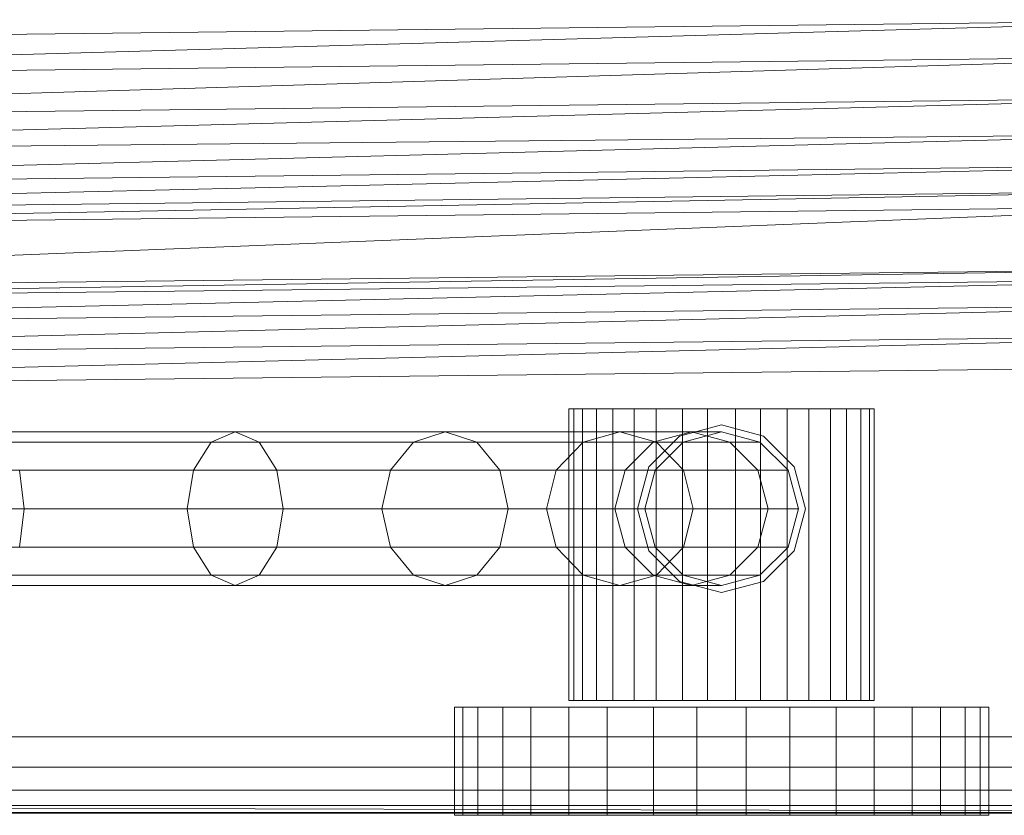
# Model space of a CAD drawing. Header units: metres. Extents: x 391.1 to 427.5, y 12.7 to 28.4.
# Tile 13 of 247: x 408.839 to 408.968, y 14.18 to 14.284. Entities that reach past the tile are written whole.
import ezdxf

# ---------------------------------------------------------------- set-up
doc = ezdxf.new("R2010")
doc.units = ezdxf.units.M
doc.layers.add('01_SUELOS', color=7, linetype='Continuous', lineweight=25, true_color=0x007f00)
for name, color, linetype, lineweight in [('02_MOBILIARIO', 7, 'Continuous', 18), ('A-DETL-____-MBND', 7, 'Continuous', 18), ('A-WALL-____-MCUT', 7, 'Continuous', 25), ('A-WALL-____-OTLN', 7, 'Continuous', 25)]:
    doc.layers.add(name, color=color, linetype=linetype, lineweight=lineweight)

# ---------------------------------------------------------------- blocks, each defined once
blk = doc.blocks.new('Family - LONDR55-XX_ZZ-ARQ-CAA-M3D-Londres55-151093-01_PCI_PS1')
at = {"layer": '01_SUELOS', "color": 9, "true_color": 0xaad4aa}
for p, q in [((0, 0), (26.635, 0)), ((26.635, 0), (0, 0))]:
    blk.add_line(p, q, dxfattribs=at)
blk = doc.blocks.new('Family - Mur PS-2-151177-01_PCI_PS1')
at = {"layer": 'A-DETL-____-MBND', "color": 253, "true_color": 0xaaaaaa}
for p, q in [((31.836, 1.34), (0, 1.34)), ((0, 1.34), (31.836, 1.34))]:
    blk.add_line(p, q, dxfattribs=at)
blk = doc.blocks.new('Family - Mur PS-1-153352-01_PCI_PS1')
at = {"layer": 'A-WALL-____-MCUT', "color": 253, "true_color": 0xaaaaaa}
blk.add_line((16.935, 1.34), (0, 1.34), dxfattribs=at)
at = {"layer": 'A-WALL-____-OTLN', "color": 253, "true_color": 0xaaaaaa}
blk.add_line((16.935, 1.34), (0, 1.34), dxfattribs=at)
blk = doc.blocks.new('Family - Plats de dutxa PS-1-153583-01_PCI_PS1')
at = {"layer": '02_MOBILIARIO', "color": 253, "true_color": 0xaaaaaa}
for p, q in [((0.41, 0.10043), (0.69702, 0.1038)), ((0.69702, 0.1038), (0.41, 0.09571)), ((0.41, 0.09571), (0.69702, 0.1038)), ((0.41, 0.10043), (0.69702, 0.1038)), ((0.41, 0.09571), (0.69702, 0.09908)), ((0.69702, 0.09908), (0.41, 0.09032)), ((0.41, 0.09032), (0.69702, 0.09908)), ((0.69702, 0.09908), (0.41, 0.09571)), ((0.41, 0.09032), (0.69702, 0.09369)), ((0.69702, 0.09369), (0.41, 0.08608)), ((0.41, 0.08608), (0.69702, 0.09369)), ((0.69702, 0.09369), (0.41, 0.09032)), ((0.41, 0.08608), (0.69702, 0.08897)), ((0.69702, 0.08897), (0.41, 0.08155)), ((0.41, 0.08155), (0.69702, 0.08897)), ((0.69702, 0.08897), (0.41, 0.08608)), ((0.69702, 0.08492), (0.41, 0.07818)), ((0.69702, 0.08492), (0.41, 0.08155)), ((0.41, 0.07818), (0.69702, 0.08492)), ((0.69702, 0.08492), (0.41, 0.08155)), ((0.41, 0.07818), (0.69702, 0.08155)), ((0.69702, 0.08155), (0.41, 0.07616)), ((0.41, 0.07616), (0.69702, 0.08155)), ((0.41, 0.07818), (0.69702, 0.08155)), ((0.41, 0.07616), (0.69702, 0.07953)), ((0.69702, 0.07953), (0.41, 0.06807)), ((0.41, 0.06807), (0.69702, 0.07953)), ((0.69702, 0.07953), (0.41, 0.07616)), ((0.70444, 0.07144), (0.41, 0.06672)), ((0.70444, 0.07144), (0.41, 0.06807)), ((0.41, 0.06672), (0.70444, 0.07144)), ((0.70444, 0.07144), (0.41, 0.06807)), ((0.41, 0.06672), (0.70444, 0.07009)), ((0.70444, 0.07009), (0.41, 0.06335)), ((0.41, 0.06335), (0.70444, 0.07009)), ((0.41, 0.06672), (0.70444, 0.07009)), ((0.70444, 0.06672), (0.41, 0.05931)), ((0.70444, 0.06672), (0.41, 0.06335)), ((0.41, 0.05931), (0.70444, 0.06672)), ((0.70444, 0.06672), (0.41, 0.06335)), ((0.41, 0.05931), (0.70444, 0.06268)), ((0.70444, 0.06268), (0.41, 0.05526)), ((0.41, 0.05526), (0.70444, 0.06268)), ((0.41, 0.05931), (0.70444, 0.06268)), ((0.70444, 0.05863), (0.41, 0.05526)), ((0.70444, 0.05863), (0.41, 0.05526)), ((0.60756, 0.05305), (0.60756, 0.015)), ((0.60933, 0.05305), (0.60756, 0.05305)), ((0.60756, 0.05305), (0.6082, 0.05305)), ((0.6082, 0.05305), (0.6082, 0.015)), ((0.6082, 0.05305), (0.61117, 0.05305)), ((0.60933, 0.05305), (0.60933, 0.015)), ((0.61328, 0.05305), (0.60933, 0.05305)), ((0.61117, 0.05305), (0.61117, 0.015)), ((0.61117, 0.05305), (0.6161, 0.05305)), ((0.61328, 0.05305), (0.61328, 0.015)), ((0.61895, 0.05305), (0.61328, 0.05305)), ((0.6161, 0.05305), (0.6161, 0.015)), ((0.6161, 0.05305), (0.62241, 0.05305)), ((0.61895, 0.05305), (0.61895, 0.015)), ((0.62565, 0.05305), (0.61895, 0.05305)), ((0.62241, 0.05305), (0.62241, 0.015)), ((0.62241, 0.05305), (0.62933, 0.05305)), ((0.62565, 0.05305), (0.62565, 0.015)), ((0.63257, 0.05305), (0.62565, 0.05305)), ((0.62933, 0.05305), (0.62933, 0.015)), ((0.62933, 0.05305), (0.63603, 0.05305)), ((0.63257, 0.05305), (0.63257, 0.015)), ((0.63888, 0.05305), (0.63257, 0.05305)), ((0.63603, 0.05305), (0.63603, 0.015)), ((0.63603, 0.05305), (0.6417, 0.05305)), ((0.63888, 0.05305), (0.63888, 0.015)), ((0.64381, 0.05305), (0.63888, 0.05305)), ((0.6417, 0.05305), (0.6417, 0.015)), ((0.6417, 0.05305), (0.64565, 0.05305)), ((0.64381, 0.05305), (0.64381, 0.015)), ((0.64678, 0.05305), (0.64381, 0.05305)), ((0.64565, 0.015), (0.64565, 0.05305)), ((0.64565, 0.05305), (0.64742, 0.05305)), ((0.64678, 0.05305), (0.64678, 0.015)), ((0.64742, 0.05305), (0.64678, 0.05305)), ((0.64742, 0.05305), (0.64742, 0.015)), ((0.62201, 0.04948), (0.62749, 0.05095)), ((0.62201, 0.04948), (0.62749, 0.05095)), ((0.62749, 0.05095), (0.63296, 0.04948)), ((0.62749, 0.05095), (0.63296, 0.04948)), ((0.53219, 0.05002), (0.564, 0.05002)), ((0.564, 0.05002), (0.56087, 0.04868)), ((0.56714, 0.04868), (0.564, 0.05002)), ((0.564, 0.05002), (0.59141, 0.05002)), ((0.59141, 0.05002), (0.58729, 0.04868)), ((0.59553, 0.04868), (0.59141, 0.05002)), ((0.59141, 0.05002), (0.61421, 0.05002)), ((0.61421, 0.05002), (0.60943, 0.04868)), ((0.619, 0.04868), (0.61421, 0.05002)), ((0.61421, 0.05002), (0.62356, 0.05002)), ((0.61801, 0.04548), (0.62201, 0.04948)), ((0.61801, 0.04548), (0.62201, 0.04948)), ((0.62356, 0.05002), (0.61856, 0.04868)), ((0.62248, 0.04868), (0.62749, 0.05002)), ((0.62248, 0.04868), (0.62749, 0.05002)), ((0.62248, 0.04868), (0.62749, 0.05002)), ((0.62856, 0.04868), (0.62356, 0.05002)), ((0.62356, 0.05002), (0.62749, 0.05002)), ((0.62749, 0.05002), (0.6325, 0.04868)), ((0.62749, 0.05002), (0.6325, 0.04868)), ((0.62749, 0.05002), (0.6325, 0.04868)), ((0.63296, 0.04948), (0.63697, 0.04548)), ((0.63296, 0.04948), (0.63697, 0.04548)), ((0.53005, 0.04868), (0.56087, 0.04868)), ((0.53433, 0.04868), (0.56714, 0.04868)), ((0.56087, 0.04868), (0.55857, 0.04501)), ((0.56087, 0.04868), (0.58729, 0.04868)), ((0.56943, 0.04501), (0.56714, 0.04868)), ((0.56714, 0.04868), (0.59553, 0.04868)), ((0.58729, 0.04868), (0.58427, 0.04501)), ((0.58729, 0.04868), (0.60943, 0.04868)), ((0.59854, 0.04501), (0.59553, 0.04868)), ((0.59553, 0.04868), (0.619, 0.04868)), ((0.60943, 0.04868), (0.60592, 0.04501)), ((0.60943, 0.04868), (0.61856, 0.04868)), ((0.61856, 0.04868), (0.6149, 0.04501)), ((0.61856, 0.04868), (0.62248, 0.04868)), ((0.61881, 0.04501), (0.62248, 0.04868)), ((0.61881, 0.04501), (0.62248, 0.04868)), ((0.61881, 0.04501), (0.62248, 0.04868)), ((0.62251, 0.04501), (0.619, 0.04868)), ((0.619, 0.04868), (0.62856, 0.04868)), ((0.63222, 0.04501), (0.62856, 0.04868)), ((0.62856, 0.04868), (0.6325, 0.04868)), ((0.6325, 0.04868), (0.63617, 0.04501)), ((0.6325, 0.04868), (0.63617, 0.04501)), ((0.6325, 0.04868), (0.63617, 0.04501)), ((0.52848, 0.04501), (0.55857, 0.04501)), ((0.53646, 0.04), (0.53589, 0.04501)), ((0.53589, 0.04501), (0.56943, 0.04501)), ((0.55857, 0.04501), (0.55773, 0.04)), ((0.55857, 0.04501), (0.58427, 0.04501)), ((0.57027, 0.04), (0.56943, 0.04501)), ((0.56943, 0.04501), (0.59854, 0.04501)), ((0.58427, 0.04501), (0.58317, 0.04)), ((0.58427, 0.04501), (0.60592, 0.04501)), ((0.59965, 0.04), (0.59854, 0.04501)), ((0.59854, 0.04501), (0.62251, 0.04501)), ((0.60592, 0.04501), (0.60464, 0.04)), ((0.60592, 0.04501), (0.6149, 0.04501)), ((0.6149, 0.04501), (0.61356, 0.04)), ((0.6149, 0.04501), (0.61881, 0.04501)), ((0.61654, 0.04), (0.61801, 0.04548)), ((0.61654, 0.04), (0.61801, 0.04548)), ((0.61746, 0.04), (0.61881, 0.04501)), ((0.61746, 0.04), (0.61881, 0.04501)), ((0.61746, 0.04), (0.61881, 0.04501)), ((0.62379, 0.04), (0.62251, 0.04501)), ((0.62251, 0.04501), (0.63222, 0.04501)), ((0.63356, 0.04), (0.63222, 0.04501)), ((0.63222, 0.04501), (0.63617, 0.04501)), ((0.63617, 0.04501), (0.63751, 0.04)), ((0.63617, 0.04501), (0.63751, 0.04)), ((0.63617, 0.04501), (0.63751, 0.04)), ((0.63697, 0.04548), (0.63844, 0.04)), ((0.63697, 0.04548), (0.63844, 0.04)), ((0.53646, 0.04), (0.50928, 0.04)), ((0.52791, 0.04), (0.55773, 0.04)), ((0.53589, 0.03499), (0.53646, 0.04)), ((0.57027, 0.04), (0.53646, 0.04)), ((0.55773, 0.04), (0.58317, 0.04)), ((0.55773, 0.04), (0.55857, 0.03499)), ((0.56943, 0.03499), (0.57027, 0.04)), ((0.59965, 0.04), (0.57027, 0.04)), ((0.58317, 0.04), (0.60464, 0.04)), ((0.58317, 0.04), (0.58427, 0.03499)), ((0.59854, 0.03499), (0.59965, 0.04)), ((0.62379, 0.04), (0.59965, 0.04)), ((0.60464, 0.04), (0.61356, 0.04)), ((0.60464, 0.04), (0.60592, 0.03499)), ((0.61356, 0.04), (0.61746, 0.04)), ((0.61356, 0.04), (0.6149, 0.03499)), ((0.61801, 0.03452), (0.61654, 0.04)), ((0.61801, 0.03452), (0.61654, 0.04)), ((0.61881, 0.03499), (0.61746, 0.04)), ((0.61881, 0.03499), (0.61746, 0.04)), ((0.61881, 0.03499), (0.61746, 0.04)), ((0.62251, 0.03499), (0.62379, 0.04)), ((0.63356, 0.04), (0.62379, 0.04)), ((0.63222, 0.03499), (0.63356, 0.04)), ((0.63751, 0.04), (0.63356, 0.04)), ((0.63751, 0.04), (0.63617, 0.03499)), ((0.63751, 0.04), (0.63617, 0.03499)), ((0.63751, 0.04), (0.63617, 0.03499)), ((0.63844, 0.04), (0.63697, 0.03452)), ((0.63844, 0.04), (0.63697, 0.03452)), ((0.52848, 0.03499), (0.55857, 0.03499)), ((0.53589, 0.03499), (0.56943, 0.03499)), ((0.55857, 0.03499), (0.58427, 0.03499)), ((0.55857, 0.03499), (0.56087, 0.03132)), ((0.56714, 0.03132), (0.56943, 0.03499)), ((0.56943, 0.03499), (0.59854, 0.03499)), ((0.58427, 0.03499), (0.60592, 0.03499)), ((0.58427, 0.03499), (0.58729, 0.03132)), ((0.59553, 0.03132), (0.59854, 0.03499)), ((0.59854, 0.03499), (0.62251, 0.03499)), ((0.60592, 0.03499), (0.6149, 0.03499)), ((0.60592, 0.03499), (0.60943, 0.03132)), ((0.6149, 0.03499), (0.61881, 0.03499)), ((0.6149, 0.03499), (0.61856, 0.03132)), ((0.62248, 0.03132), (0.61881, 0.03499)), ((0.62248, 0.03132), (0.61881, 0.03499)), ((0.62248, 0.03132), (0.61881, 0.03499)), ((0.619, 0.03132), (0.62251, 0.03499)), ((0.62251, 0.03499), (0.63222, 0.03499)), ((0.62856, 0.03132), (0.63222, 0.03499)), ((0.63222, 0.03499), (0.63617, 0.03499)), ((0.63617, 0.03499), (0.6325, 0.03132)), ((0.63617, 0.03499), (0.6325, 0.03132)), ((0.63617, 0.03499), (0.6325, 0.03132)), ((0.62201, 0.03052), (0.61801, 0.03452)), ((0.62201, 0.03052), (0.61801, 0.03452)), ((0.63697, 0.03452), (0.63296, 0.03052)), ((0.63697, 0.03452), (0.63296, 0.03052)), ((0.53005, 0.03132), (0.56087, 0.03132)), ((0.53433, 0.03132), (0.56714, 0.03132)), ((0.56087, 0.03132), (0.58729, 0.03132)), ((0.56087, 0.03132), (0.564, 0.02998)), ((0.564, 0.02998), (0.56714, 0.03132)), ((0.56714, 0.03132), (0.59553, 0.03132)), ((0.58729, 0.03132), (0.60943, 0.03132)), ((0.58729, 0.03132), (0.59141, 0.02998)), ((0.59141, 0.02998), (0.59553, 0.03132)), ((0.59553, 0.03132), (0.619, 0.03132)), ((0.60943, 0.03132), (0.61856, 0.03132)), ((0.60943, 0.03132), (0.61421, 0.02998)), ((0.61421, 0.02998), (0.619, 0.03132)), ((0.61856, 0.03132), (0.62248, 0.03132)), ((0.61856, 0.03132), (0.62356, 0.02998)), ((0.619, 0.03132), (0.62856, 0.03132)), ((0.62749, 0.02998), (0.62248, 0.03132)), ((0.62749, 0.02998), (0.62248, 0.03132)), ((0.62749, 0.02998), (0.62248, 0.03132)), ((0.62356, 0.02998), (0.62856, 0.03132)), ((0.6325, 0.03132), (0.62749, 0.02998)), ((0.6325, 0.03132), (0.62749, 0.02998)), ((0.6325, 0.03132), (0.62749, 0.02998)), ((0.62856, 0.03132), (0.6325, 0.03132)), ((0.53219, 0.02998), (0.564, 0.02998)), ((0.564, 0.02998), (0.59141, 0.02998)), ((0.59141, 0.02998), (0.61421, 0.02998)), ((0.61421, 0.02998), (0.62356, 0.02998)), ((0.62749, 0.02905), (0.62201, 0.03052)), ((0.62749, 0.02905), (0.62201, 0.03052)), ((0.62356, 0.02998), (0.62749, 0.02998)), ((0.63296, 0.03052), (0.62749, 0.02905)), ((0.63296, 0.03052), (0.62749, 0.02905)), ((0.60933, 0.015), (0.60756, 0.015)), ((0.60756, 0.015), (0.6082, 0.015)), ((0.6082, 0.015), (0.61117, 0.015)), ((0.61328, 0.015), (0.60933, 0.015)), ((0.61117, 0.015), (0.6161, 0.015)), ((0.61895, 0.015), (0.61328, 0.015)), ((0.6161, 0.015), (0.62241, 0.015)), ((0.62565, 0.015), (0.61895, 0.015)), ((0.62241, 0.015), (0.62933, 0.015)), ((0.63257, 0.015), (0.62565, 0.015)), ((0.62933, 0.015), (0.63603, 0.015)), ((0.63888, 0.015), (0.63257, 0.015)), ((0.63603, 0.015), (0.6417, 0.015)), ((0.64381, 0.015), (0.63888, 0.015)), ((0.6417, 0.015), (0.64565, 0.015)), ((0.64678, 0.015), (0.64381, 0.015)), ((0.64565, 0.015), (0.64742, 0.015)), ((0.64742, 0.015), (0.64678, 0.015)), ((0.59262, 0.0141), (0.59262, 0)), ((0.5957, 0.0141), (0.59262, 0.0141)), ((0.59262, 0.0141), (0.59374, 0.0141)), ((0.59374, 0.0141), (0.59374, 0)), ((0.59374, 0.0141), (0.59893, 0.0141)), ((0.5957, 0.0141), (0.5957, 0)), ((0.60262, 0.0141), (0.5957, 0.0141)), ((0.59893, 0.0141), (0.59893, 0)), ((0.59893, 0.0141), (0.60756, 0.0141)), ((0.60262, 0.0141), (0.60262, 0)), ((0.61254, 0.0141), (0.60262, 0.0141)), ((0.60756, 0.0141), (0.60756, 0)), ((0.60756, 0.0141), (0.6186, 0.0141)), ((0.61254, 0.0141), (0.61254, 0)), ((0.62427, 0.0141), (0.61254, 0.0141)), ((0.6186, 0.0141), (0.6186, 0)), ((0.6186, 0.0141), (0.63071, 0.0141)), ((0.62427, 0.0141), (0.62427, 0)), ((0.63638, 0.0141), (0.62427, 0.0141)), ((0.63071, 0.0141), (0.63071, 0)), ((0.63071, 0.0141), (0.64243, 0.0141)), ((0.63638, 0.0141), (0.63638, 0)), ((0.64742, 0.0141), (0.63638, 0.0141)), ((0.64243, 0.0141), (0.64243, 0)), ((0.64243, 0.0141), (0.65235, 0.0141)), ((0.64742, 0.0141), (0.64742, 0)), ((0.65605, 0.0141), (0.64742, 0.0141)), ((0.65235, 0.0141), (0.65235, 0)), ((0.65235, 0.0141), (0.65927, 0.0141)), ((0.65605, 0.0141), (0.65605, 0)), ((0.66124, 0.0141), (0.65605, 0.0141)), ((0.65927, 0), (0.65927, 0.0141)), ((0.65927, 0.0141), (0.66236, 0.0141)), ((0.66124, 0.0141), (0.66124, 0)), ((0.66236, 0.0141), (0.66124, 0.0141)), ((0.66236, 0.0141), (0.66236, 0)), ((0.798, 0.01026), (0.41, 0.01026)), ((0.798, 0.01026), (0.41, 0.01026)), ((0.799, 0.00626), (0.41, 0.00626)), ((0.799, 0.00626), (0.41, 0.00626)), ((0.8, 0.00326), (0.41, 0.00326)), ((0.8, 0.00326), (0.41, 0.00326)), ((0.8, 0.00326), (0.41, 0.00326)), ((0.51, 0.00326), (0.8, 0.00326)), ((0.01, 0.00026), (0.81, 0.00026)), ((0.01, 0.00026), (0.81, 0.00026)), ((0.8, 0.00026), (0.41, 0.00126)), ((0.8, 0.00026), (0.41, 0.00126)), ((0.41, 0.00126), (0.8, 0.00026)), ((0.8, 0.00126), (0.41, 0.00126)), ((0.41, 0.00126), (0.8, 0.00026)), ((0.8, 0.00126), (0.41, 0.00126)), ((0.8, 0.00026), (0.41, 0.00026)), ((0.41, 0.00026), (0.8, 0.00026)), ((0.8, 0.00026), (0.51, 0.00026)), ((0.8, 0.00026), (0.51, 0.00026)), ((0.5957, 0), (0.59262, 0)), ((0.59262, 0), (0.59374, 0)), ((0.59374, 0), (0.59893, 0)), ((0.60262, 0), (0.5957, 0)), ((0.59893, 0), (0.60756, 0)), ((0.61254, 0), (0.60262, 0)), ((0.60756, 0), (0.6186, 0)), ((0.62427, 0), (0.61254, 0)), ((0.6186, 0), (0.63071, 0)), ((0.63638, 0), (0.62427, 0)), ((0.63071, 0), (0.64243, 0)), ((0.64742, 0), (0.63638, 0)), ((0.64243, 0), (0.65235, 0)), ((0.65605, 0), (0.64742, 0)), ((0.65235, 0), (0.65927, 0)), ((0.66124, 0), (0.65605, 0)), ((0.65927, 0), (0.66236, 0)), ((0.66236, 0), (0.66124, 0))]:
    blk.add_line(p, q, dxfattribs=at)
blk = doc.blocks.new('LONDR55-XX_ZZ-ARQ-CAA-M3D-Londres55_ifc-1-01_PCI_PS1')
at = {"layer": '01_SUELOS', "color": 253, "lineweight": 18, "true_color": 0xaaaaaa}
blk.add_blockref('Family - LONDR55-XX_ZZ-ARQ-CAA-M3D-Londres55-151093-01_PCI_PS1', (392.09643, 14.18066), dxfattribs=at)
at = {"layer": '02_MOBILIARIO', "color": 253, "lineweight": 18, "true_color": 0xaaaaaa}
blk.add_blockref('Family - Plats de dutxa PS-1-153583-01_PCI_PS1', (408.30344, 14.18035), dxfattribs=at)
at = {"layer": 'A-WALL-____-OTLN', "color": 253, "lineweight": 18, "true_color": 0xaaaaaa}
for name, p in [('Family - Mur PS-2-151177-01_PCI_PS1', (392.09971, 12.84061)), ('Family - Mur PS-1-153352-01_PCI_PS1', (400.75645, 12.84061))]:
    blk.add_blockref(name, p, dxfattribs=at)

msp = doc.modelspace()

# ---------------------------------------------------------------- block references
at = {"lineweight": 5}
msp.add_blockref('LONDR55-XX_ZZ-ARQ-CAA-M3D-Londres55_ifc-1-01_PCI_PS1', (0, 0), dxfattribs=at)

doc.saveas('drawing.dxf')
